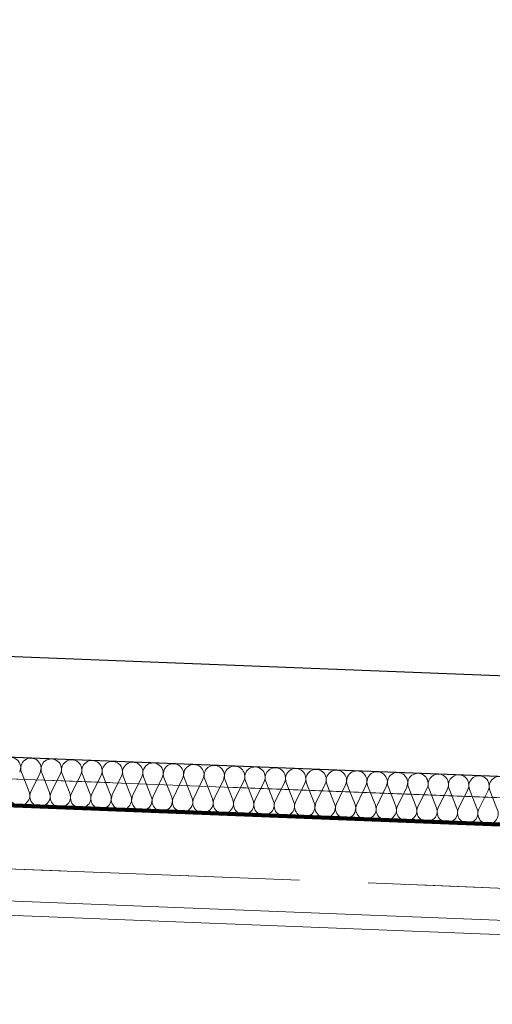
# Model space of a CAD drawing. Extents: x -198213 to 5540361, y 56395 to 5961443.
# Tile 16 of 76: x 5539580.68 to 5539582.66, y 5961325.39 to 5961329.5. Entities that reach past the tile are written whole.
import ezdxf

# ---------------------------------------------------------------- set-up
doc = ezdxf.new("R2010")
doc.units = 0
doc.header["$MEASUREMENT"] = 0
doc.linetypes.add('L_0_03', pattern=[1, 0.5, -0.5])
doc.linetypes.add('L_0_06', pattern=[2, 1.5, -0.5])
for name, color, linetype, lineweight in [('312_budynek_ewidencyjny_Nr_Pióra__7', 8, 'Continuous', 13), ('Arch drogi_Nr_Pióra__21', 8, 'Continuous', 9), ('Arch ocieplenie_Nr_Pióra__22', 8, 'Continuous', 9), ('Arch wykończenie_Nr_Pióra__46', 8, 'Continuous', 13), ('arch wypelnienia_Nr_Pióra__118', 8, 'Continuous', 211), ('bt_Nr_Pióra__7', 8, 'Continuous', 13), ('INWENT.ŚCIANY_Nr_Pióra__1', 8, 'Continuous', 25), ('trawnik_Nr_Pióra__7', 8, 'Continuous', 13)]:
    doc.layers.add(name, color=color, linetype=linetype, lineweight=lineweight)
doc.layers.add('Arch ocieplenie', color=8, linetype='Continuous')

# ---------------------------------------------------------------- blocks, each defined once
blk = doc.blocks.new('Izolacja cieplna 14_17', base_point=(-127569.1990290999, 100822.9939668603))
at = {"layer": 'Arch ocieplenie_Nr_Pióra__22', "linetype": 'Continuous'}
for p, q in [((-133114.5084347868, 100899.2379908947), (-133146.7838482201, 100981.3664936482)), ((-133068.7648720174, 100978.3168919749), (-133107.3525173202, 100898.9582807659)), ((-133029.3353812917, 100895.9087510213), (-133061.610794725, 100978.0372537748)), ((-132983.5918185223, 100974.9876521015), (-133022.179463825, 100895.6290408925)), ((-132944.1623277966, 100892.5795111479), (-132976.4377412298, 100974.7080139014)), ((-132898.4187650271, 100971.6584122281), (-132937.0064103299, 100892.2998010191)), ((-132858.9892743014, 100889.2502712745), (-132891.2646877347, 100971.378774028)), ((-132813.245711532, 100968.3291723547), (-132851.8333568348, 100888.9705611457)), ((-132773.8162208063, 100885.9210314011), (-132806.0916342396, 100968.0495341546)), ((-132728.0726580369, 100964.9999324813), (-132766.6603033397, 100885.6413212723)), ((-132688.6431673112, 100882.5917915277), (-132720.9185807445, 100964.7202942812)), ((-132642.8996045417, 100961.6706926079), (-132681.4872498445, 100882.3120813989)), ((-132603.4701138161, 100879.2625516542), (-132635.7455272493, 100961.3910544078)), ((-132557.7265510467, 100958.3414527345), (-132596.3141963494, 100878.9828415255)), ((-132518.2970603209, 100875.9333117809), (-132550.5724737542, 100958.0618145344)), ((-132472.5534975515, 100955.0122128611), (-132511.1411428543, 100875.6536016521)), ((-132433.1240068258, 100872.6040719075), (-132465.3994202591, 100954.732574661)), ((-132387.3804440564, 100951.6829729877), (-132425.9680893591, 100872.3243617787)), ((-132347.9509533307, 100869.274832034), (-132380.2263667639, 100951.4033347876)), ((-132302.2073905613, 100948.3537331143), (-132340.795035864, 100868.9951219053)), ((-132262.7778998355, 100865.9455921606), (-132295.0533132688, 100948.0740949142)), ((-132217.0343370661, 100945.0244932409), (-132255.6219823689, 100865.6658820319)), ((-132177.6048463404, 100862.6163522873), (-132209.8802597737, 100944.7448550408)), ((-132131.861283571, 100941.6952533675), (-132170.4489288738, 100862.3366421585)), ((-132092.4317928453, 100859.2871124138), (-132124.7072062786, 100941.4156151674)), ((-132046.6882300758, 100938.3660134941), (-132085.2758753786, 100859.0074022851)), ((-132007.2587393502, 100855.9578725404), (-132039.5341527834, 100938.086375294)), ((-131961.5151765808, 100935.0367736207), (-132000.1028218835, 100855.6781624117)), ((-131922.085685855, 100852.628632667), (-131954.3610992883, 100934.7571354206)), ((-131876.3421230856, 100931.7075337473), (-131914.9297683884, 100852.3489225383)), ((-131836.9126323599, 100849.2993927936), (-131869.1880457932, 100931.4278955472)), ((-131791.1690695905, 100928.3782938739), (-131829.7567148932, 100849.0196826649)), ((-131751.7395788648, 100845.9701529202), (-131784.014992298, 100928.0986556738)), ((-131705.9960160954, 100925.0490540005), (-131744.5836613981, 100845.6904427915)), ((-131666.5665253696, 100842.6409130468), (-131698.8419388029, 100924.7694158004)), ((-131620.8229626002, 100921.7198141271), (-131659.410607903, 100842.3612029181)), ((-131581.3934718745, 100839.3116731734), (-131613.6688853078, 100921.440175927)), ((-131535.6499091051, 100918.3905742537), (-131574.2375544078, 100839.0319630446)), ((-131496.2204183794, 100835.9824333), (-131528.4958318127, 100918.1109360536)), ((-131450.47685561, 100915.0613343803), (-131489.0645009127, 100835.7027231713)), ((-131411.0473648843, 100832.6531934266), (-131443.3227783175, 100914.7816961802)), ((-131365.3038021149, 100911.7320945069), (-131403.8914474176, 100832.3734832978)), ((-131325.8743113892, 100829.3239535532), (-131358.1497248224, 100911.4524563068)), ((-131280.1307486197, 100908.4028546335), (-131318.7183939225, 100829.0442434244)), ((-131240.701257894, 100825.9947136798), (-131272.9766713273, 100908.1232164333)), ((-131194.9576951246, 100905.0736147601), (-131233.5453404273, 100825.715003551)), ((-131155.5282043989, 100822.6654738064), (-131187.8036178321, 100904.79397656))]:
    blk.add_line(p, q, dxfattribs=at)
for centre, start_param, end_param in [((-133192.280029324, 101000.2214771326), 2.728799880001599, 6.695979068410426), ((-133107.1069758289, 100996.8922372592), 2.72879988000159, 6.695979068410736), ((-133021.9339223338, 100993.5629973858), 2.728799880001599, 6.695979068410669), ((-132936.7608688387, 100990.2337575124), 2.72879988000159, 6.695979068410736), ((-132851.5878153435, 100986.904517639), 2.728799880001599, 6.695979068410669), ((-132766.4147618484, 100983.5752777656), 2.728799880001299, 6.695979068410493), ((-132681.2417083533, 100980.2460378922), 2.72879988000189, 6.695979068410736), ((-132596.0686548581, 100976.9167980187), 2.728799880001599, 6.695979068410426), ((-132510.895601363, 100973.5875581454), 2.72879988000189, 6.695979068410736), ((-132425.7225478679, 100970.2583182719), 2.728799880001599, 6.695979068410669), ((-132340.5494943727, 100966.9290783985), 2.728799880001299, 6.695979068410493), ((-132255.3764408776, 100963.5998385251), 2.728799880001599, 6.695979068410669), ((-132170.2033873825, 100960.2705986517), 2.728799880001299, 6.695979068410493), ((-132085.0303338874, 100956.9413587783), 2.72879988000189, 6.695979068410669), ((-131999.8572803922, 100953.6121189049), 2.728799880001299, 6.695979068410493), ((-131914.6842268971, 100950.2828790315), 2.72879988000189, 6.695979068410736), ((-131829.511173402, 100946.9536391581), 2.728799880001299, 6.695979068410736), ((-131744.3381199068, 100943.6243992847), 2.728799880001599, 6.695979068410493), ((-131659.1650664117, 100940.2951594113), 2.728799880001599, 6.695979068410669), ((-131573.9920129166, 100936.9659195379), 2.728799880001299, 6.695979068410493), ((-131488.8189594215, 100933.6366796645), 2.72879988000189, 6.695979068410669), ((-131403.6459059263, 100930.3074397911), 2.728799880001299, 6.695979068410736), ((-131318.4728524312, 100926.9781999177), 2.72879988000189, 6.695979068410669), ((-131233.2997989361, 100923.6489600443), 2.728799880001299, 6.695979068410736), ((-131148.1267454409, 100920.3197201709), 2.728799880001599, 6.695979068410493), ((-133154.1835001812, 100883.712144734), 5.87039154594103, 9.837571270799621), ((-133069.0104466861, 100880.3829048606), 5.87039154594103, 9.837571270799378), ((-132983.837393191, 100877.0536649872), 5.87039154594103, 9.837571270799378), ((-132898.6643396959, 100873.7244251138), 5.87039154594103, 9.837571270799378), ((-132813.4912862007, 100870.3951852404), 5.87039154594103, 9.837571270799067), ((-132728.3182327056, 100867.065945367), 5.870391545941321, 9.837571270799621), ((-132643.1451792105, 100863.7367054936), 5.87039154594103, 9.837571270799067), ((-132557.9721257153, 100860.4074656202), 5.87039154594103, 9.837571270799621), ((-132472.7990722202, 100857.0782257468), 5.87039154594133, 9.837571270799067), ((-132387.6260187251, 100853.7489858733), 5.87039154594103, 9.837571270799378), ((-132302.45296523, 100850.4197459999), 5.87039154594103, 9.837571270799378), ((-132217.2799117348, 100847.0905061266), 5.87039154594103, 9.837571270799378), ((-132132.1068582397, 100843.7612662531), 5.870391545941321, 9.837571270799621), ((-132046.9338047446, 100840.4320263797), 5.87039154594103, 9.837571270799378), ((-131961.7607512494, 100837.1027865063), 5.87039154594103, 9.837571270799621), ((-131876.5876977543, 100833.7735466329), 5.87039154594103, 9.837571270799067), ((-131791.4146442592, 100830.4443067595), 5.87039154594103, 9.837571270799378), ((-131706.2415907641, 100827.1150668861), 5.87039154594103, 9.837571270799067), ((-131621.0685372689, 100823.7858270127), 5.87039154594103, 9.837571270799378), ((-131535.8954837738, 100820.4565871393), 5.87039154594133, 9.83757127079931), ((-131450.7224302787, 100817.1273472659), 5.87039154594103, 9.837571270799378), ((-131365.5493767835, 100813.7981073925), 5.87039154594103, 9.837571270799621), ((-131280.3763232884, 100810.4688675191), 5.87039154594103, 9.837571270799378), ((-131195.2032697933, 100807.1396276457), 5.87039154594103, 9.837571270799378)]:
    blk.add_ellipse(centre, major_axis=(-42.58560266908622, 1.664583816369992), ratio=0.9980423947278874, start_param=start_param, end_param=end_param, dxfattribs=at)

msp = doc.modelspace()

# ---------------------------------------------------------------- linework, layer by layer
at = {"layer": '312_budynek_ewidencyjny_Nr_Pióra__7', "linetype": 'Continuous', "flags": 128}
msp.add_lwpolyline([(5539592.23, 5961325.88), (5539579.560000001, 5961326.370000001)], dxfattribs=at)
at = {"layer": 'Arch drogi_Nr_Pióra__21', "linetype": 'Continuous'}
for p, q in [((5539589.28763522, 5961325.479377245), (5539578.640767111, 5961325.89554147)), ((5539589.225337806, 5961325.421766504), (5539578.578469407, 5961325.837930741))]:
    msp.add_line(p, q, dxfattribs=at)
at = {"layer": 'Arch wykończenie_Nr_Pióra__46', "linetype": 'Continuous'}
msp.add_line((5539586.260583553, 5961325.998005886), (5539579.056085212, 5961326.279614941), dxfattribs=at)
at = {"layer": 'arch wypelnienia_Nr_Pióra__118', "linetype": 'Continuous', "flags": 128}
msp.add_lwpolyline([(5539579.088503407, 5961327.108979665), (5539579.056085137, 5961326.279612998), (5539592.705661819, 5961325.746081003), (5539592.73807961, 5961326.575449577), (5539592.43830908, 5961326.587167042), (5539592.731244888, 5961334.081442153), (5539592.877268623, 5961337.808595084), (5539594.915375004, 5961337.728916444), (5539595.057323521, 5961341.359881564), (5539593.0230039, 5961341.435626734), (5539593.468662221, 5961352.947035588), (5539593.768433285, 5961352.93531769), (5539593.787181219, 5961353.414952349), (5539593.287562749, 5961353.434481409), (5539593.290535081, 5961353.510523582), (5539586.99, 5961353.68), (5539586.89, 5961350.36), (5539580.53, 5961350.62), (5539580.536283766, 5961350.808512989), (5539580.015547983, 5961350.825870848), (5539579.996800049, 5961350.346236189), (5539580.29657111, 5961350.334519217), (5539579.388274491, 5961327.097264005)], close=True, dxfattribs=at)
at = {"layer": 'bt_Nr_Pióra__7', "linetype": 'L_0_06', "flags": 128}
msp.add_lwpolyline([(5539579.560000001, 5961326.370000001), (5539592.23, 5961325.88), (5539592.456942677, 5961331.685950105), (5539592.800246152, 5961331.675969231), (5539592.6, 5961325.48), (5539579.075, 5961326.014), (5539579.85, 5961347.77), (5539580.41, 5961347.74)], close=True, dxfattribs=at)
at = {"layer": 'INWENT.ŚCIANY_Nr_Pióra__1', "linetype": 'Continuous'}
for p, q in [((5539585.645287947, 5961326.642529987), (5539579.999599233, 5961326.863208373)), ((5539586.218433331, 5961326.19980618), (5539579.563515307, 5961326.459933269))]:
    msp.add_line(p, q, dxfattribs=at)
at = {"layer": 'trawnik_Nr_Pióra__7', "linetype": 'L_0_03', "flags": 128}
msp.add_lwpolyline([(5539577.65243825, 5961325.01223794), (5539575.850000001, 5961335.03), (5539573.9, 5961345.78), (5539579.782002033, 5961345.734261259), (5539579.075, 5961326.014), (5539592.6, 5961325.48), (5539592.445000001, 5961324.710000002)], close=True, dxfattribs=at)

# ---------------------------------------------------------------- block references
at = {"layer": 'Arch ocieplenie', "color": 104, "linetype": 'Continuous', "lineweight": 9, "true_color": 0x029e21, "xscale": 0.001, "yscale": 0.001, "zscale": 0.001}
msp.add_blockref('Izolacja cieplna 14_17', (5539586.26839525, 5961326.197855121), dxfattribs=at)

doc.saveas('drawing.dxf')
